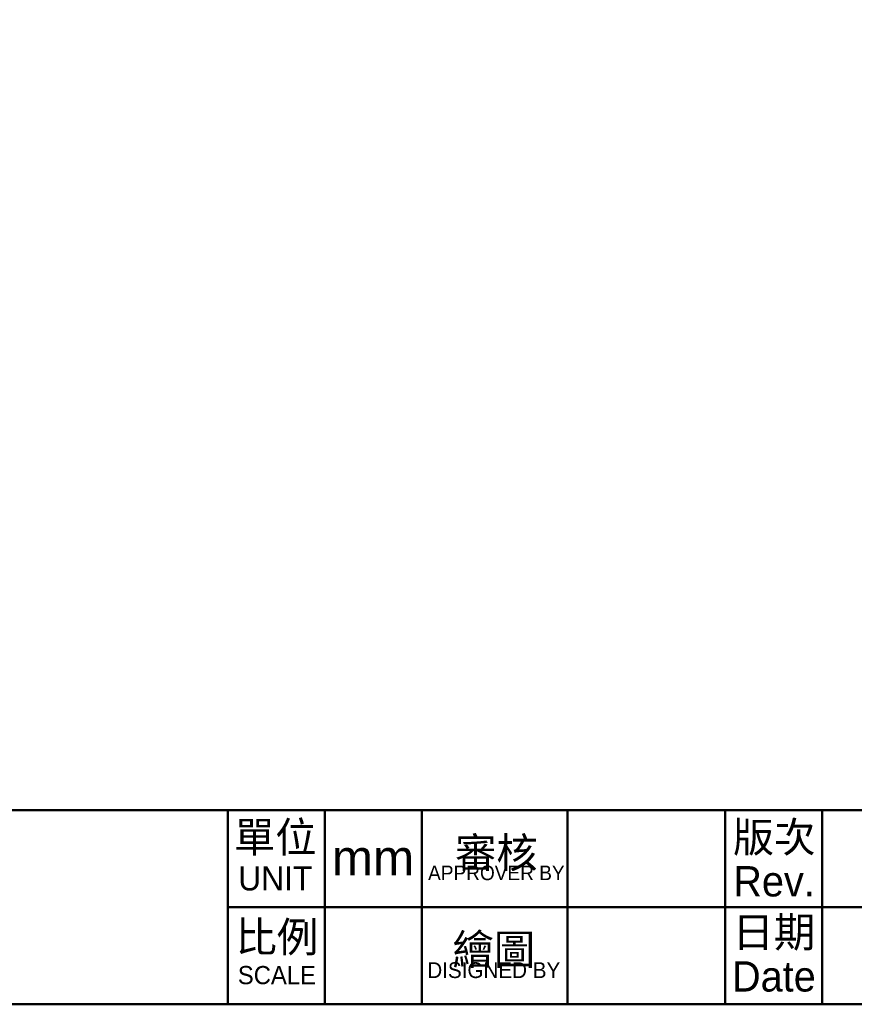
# Model space of a CAD drawing. Header units: millimetres. Extents: x 2723 to 3595, y 721 to 1332.
# Tile 4 of 8: x 3160 to 3370, y 721 to 969. Entities that reach past the tile are written whole.
import ezdxf

# ---------------------------------------------------------------- set-up
doc = ezdxf.new("R2010")
doc.units = ezdxf.units.MM
doc.layers.add('圖框', color=7, linetype='Continuous', lineweight=50)
doc.styles.add('預設-ISO', font='arial.ttf')

# ---------------------------------------------------------------- blocks, each defined once
blk = doc.blocks.new('標題欄框 下標註')
at = {"layer": '圖框'}
for p, q in [((162.283, 89.91), (162.283, 73.91)), ((170.283, 89.91), (170.283, 73.91)), ((178.283, 89.91), (178.283, 73.91)), ((190.283, 89.91), (190.283, 73.91)), ((203.283, 89.91), (203.283, 73.91)), ((211.283, 89.91), (211.283, 81.91)), ((162.283, 81.91), (287.283, 81.91)), ((211.283, 81.91), (211.283, 73.91))]:
    blk.add_line(p, q, dxfattribs=at)
for points in [[(2.283, 89.91), (287.283, 89.91), (287.283, 273.91), (2.283, 273.91)], [(287.283, 89.91), (2.283, 89.91), (2.283, 73.91), (287.283, 73.91)]]:
    blk.add_lwpolyline(points, close=True, dxfattribs=at)
at = {"layer": '圖框', "color": 7, "attachment_point": 5, "style": '預設-ISO'}
for s, insert, char_height, width, line_spacing_factor in [('\\f新細明體|b0|i0;\\H2.5000;單位\\P\\f新細明體|b0|i0;\\H2.0000;UNIT', (166.199, 86.103), 3.5, 7.88691, 0.875), ('\\f新細明體|b0|i0;\\H2.5000;版次\\PRev.', (207.31, 85.856), 2.5, 7.99882, 0.875), ('{\\fPMingLiU|b0|i0|c136|p18;\\H0.71429x;審核\\H0.8x;\\P\\fPMingLiU|b0|i0|c0|p18;\\H0.6x;APPROVER BY\\H2.6176x; }', (184.422, 85.891), 3.5, 11.81677, 0.554526), ('\\f新細明體|b0|i0;\\H2.5000;日期\\PDate', (207.297, 78.017), 2.5, 7.96821, 0.875), ('\\f新細明體|b0|i0;\\H2.5000;比例\\P\\f新細明體|b0|i0;\\H1.5000;SCALE', (166.332, 78.13), 3.5, 8.10918, 0.875), ('{\\fPMingLiU|b0|i0|c136|p18;\\H0.71429x;繪圖\\H0.8x;\\P\\fPMingLiU|b0|i0|c0|p18;\\H0.65x;DISIGNED BY\\H2.4567x; }', (184.21, 77.87), 3.5, 11.79302, 0.554526)]:
    blk.add_mtext(s, dxfattribs=dict(at, insert=insert, char_height=char_height, width=width, line_spacing_factor=line_spacing_factor))

msp = doc.modelspace()

# ---------------------------------------------------------------- block references
at = {"layer": '圖框', "xscale": 3.057730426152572, "yscale": 3.057730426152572, "zscale": 3.057730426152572}
msp.add_blockref('標題欄框 下標註', (2716.227, 494.849), dxfattribs=at)
msp.add_blockref('標題欄框 下標註', (2716.227, 494.849), dxfattribs=at)

# ---------------------------------------------------------------- texts
at = {"layer": '圖框', "insert": (3249.053, 757.813), "char_height": 8.915, "width": 24.29852, "attachment_point": 5, "style": '預設-ISO'}
msp.add_mtext('mm', dxfattribs=at)

doc.saveas('drawing.dxf')
